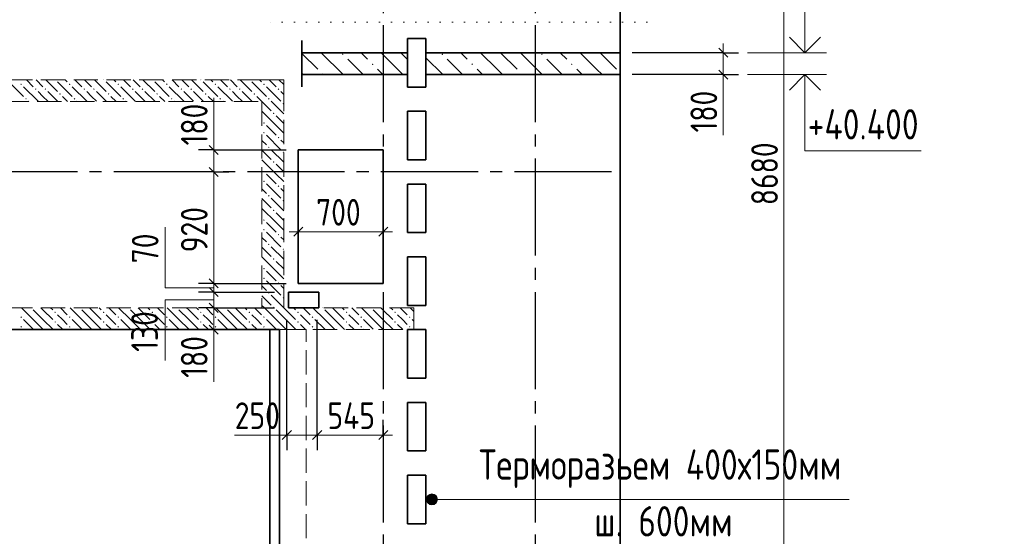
# Model space of a CAD drawing. Header units: millimetres. Extents: x 0 to 34506, y 0 to 42000.
# Tile 12 of 15: x 8056 to 16165, y 32986 to 37246. Entities that reach past the tile are written whole.
import ezdxf

# ---------------------------------------------------------------- set-up
doc = ezdxf.new("R2010")
doc.units = ezdxf.units.MM
for name, pattern in [('______2', [270, 200, -70]), ('______5', [1100, 800, -100, 100, -100]), ('______9', [100, 0, -100])]:
    doc.linetypes.add(name, pattern=pattern)
for name, color, linetype, lineweight in [('Standard', 7, 'Continuous', 25), ('Высотные отметки', 7, 'Continuous', 25), ('ЖБ Балка Вышележаща', 7, 'Continuous', 35), ('ЖБ Балка Нижележащая', 7, 'Continuous', 35), ('ЖБ Перекрытие верхний уровень', 7, 'Continuous', 35), ('ЖБ Стена верхний уровень', 7, 'Continuous', 35), ('Наложенное сечение', 7, 'Continuous', 25), ('Оси', 40, '______5', 18), ('Примечания', 7, 'Continuous', 25), ('Размерная выноска', 7, 'Continuous', 13), ('Узлы символ', 7, 'Continuous', 25)]:
    doc.layers.add(name, color=color, linetype=linetype, lineweight=lineweight)
doc.styles.add('GOST 2.304-81', font='txt')

msp = doc.modelspace()

# ---------------------------------------------------------------- hatches: boundary and pattern name
at = {"layer": 'ЖБ Стена верхний уровень', "linetype": 'Continuous', "lineweight": 18, "transparency": 33554687}
for points in [[(8350.8, 36750), (8347.5, 36746.6), (8344.1, 36750)], [(8750.8, 36750), (8747.5, 36746.6), (8744.1, 36750)], [(9150.8, 36750), (9147.5, 36746.6), (9144.1, 36750)], [(9550.8, 36750), (9547.5, 36746.6), (9544.1, 36750)], [(9950.8, 36750), (9947.5, 36746.6), (9944.1, 36750)], [(8061, 36713.1), (8067.5, 36719.6), (8074, 36713.1), (8067.5, 36706.6)], [(8181, 36673.1), (8187.5, 36679.6), (8194, 36673.1), (8187.5, 36666.6)], [(8261, 36673.1), (8267.5, 36679.6), (8274, 36673.1), (8267.5, 36666.6)], [(8461, 36713.1), (8467.5, 36719.6), (8474, 36713.1), (8467.5, 36706.6)], [(8581, 36673.1), (8587.5, 36679.6), (8594, 36673.1), (8587.5, 36666.6)], [(8661, 36673.1), (8667.5, 36679.6), (8674, 36673.1), (8667.5, 36666.6)], [(8861, 36713.1), (8867.5, 36719.6), (8874, 36713.1), (8867.5, 36706.6)], [(8981, 36673.1), (8987.5, 36679.6), (8994, 36673.1), (8987.5, 36666.6)], [(9061, 36673.1), (9067.5, 36679.6), (9074, 36673.1), (9067.5, 36666.6)], [(9261, 36713.1), (9267.5, 36719.6), (9274, 36713.1), (9267.5, 36706.6)], [(9381, 36673.1), (9387.5, 36679.6), (9394, 36673.1), (9387.5, 36666.6)], [(9461, 36673.1), (9467.5, 36679.6), (9474, 36673.1), (9467.5, 36666.6)], [(9661, 36713.1), (9667.5, 36719.6), (9674, 36713.1), (9667.5, 36706.6)], [(9781, 36673.1), (9787.5, 36679.6), (9794, 36673.1), (9787.5, 36666.6)], [(9861, 36673.1), (9867.5, 36679.6), (9874, 36673.1), (9867.5, 36666.6)], [(10061, 36713.1), (10067.5, 36719.6), (10074, 36713.1), (10067.5, 36706.6)], [(10181, 36673.1), (10187.5, 36679.6), (10194, 36673.1), (10187.5, 36666.6)], [(8101, 36593.1), (8107.5, 36599.6), (8114, 36593.1), (8107.5, 36586.6)], [(8381, 36633.1), (8387.5, 36639.6), (8394, 36633.1), (8387.5, 36626.6)], [(8501, 36593.1), (8507.5, 36599.6), (8514, 36593.1), (8507.5, 36586.6)], [(8781, 36633.1), (8787.5, 36639.6), (8794, 36633.1), (8787.5, 36626.6)], [(8901, 36593.1), (8907.5, 36599.6), (8914, 36593.1), (8907.5, 36586.6)], [(9181, 36633.1), (9187.5, 36639.6), (9194, 36633.1), (9187.5, 36626.6)], [(9301, 36593.1), (9307.5, 36599.6), (9314, 36593.1), (9307.5, 36586.6)], [(9581, 36633.1), (9587.5, 36639.6), (9594, 36633.1), (9587.5, 36626.6)], [(9701, 36593.1), (9707.5, 36599.6), (9714, 36593.1), (9707.5, 36586.6)], [(9981, 36633.1), (9987.5, 36639.6), (9994, 36633.1), (9987.5, 36626.6)], [(10101, 36593.1), (10107.5, 36599.6), (10114, 36593.1), (10107.5, 36586.6)], [(10221, 36553.1), (10227.5, 36559.6), (10230.5, 36556.6), (10230.5, 36549.7), (10227.5, 36546.6)], [(10141, 36473.1), (10147.5, 36479.6), (10154, 36473.1), (10147.5, 36466.6)], [(10061, 36393.1), (10067.5, 36399.6), (10074, 36393.1), (10067.5, 36386.6)], [(10061, 36313.1), (10067.5, 36319.6), (10074, 36313.1), (10067.5, 36306.6)], [(10181, 36273.1), (10187.5, 36279.6), (10194, 36273.1), (10187.5, 36266.6)], [(10101, 36193.1), (10107.5, 36199.6), (10114, 36193.1), (10107.5, 36186.6)], [(10221, 36153.1), (10227.5, 36159.6), (10230.5, 36156.6), (10230.5, 36149.7), (10227.5, 36146.6)], [(10141, 36073.1), (10147.5, 36079.6), (10154, 36073.1), (10147.5, 36066.6)], [(10061, 35993.1), (10067.5, 35999.6), (10074, 35993.1), (10067.5, 35986.6)], [(10061, 35913.1), (10067.5, 35919.6), (10074, 35913.1), (10067.5, 35906.6)], [(10181, 35873.1), (10187.5, 35879.6), (10194, 35873.1), (10187.5, 35866.6)], [(10101, 35793.1), (10107.5, 35799.6), (10114, 35793.1), (10107.5, 35786.6)], [(10221, 35753.1), (10227.5, 35759.6), (10230.5, 35756.6), (10230.5, 35749.7), (10227.5, 35746.6)], [(10141, 35673.1), (10147.5, 35679.6), (10154, 35673.1), (10147.5, 35666.6)], [(10061, 35593.1), (10067.5, 35599.6), (10074, 35593.1), (10067.5, 35586.6)], [(10061, 35513.1), (10067.5, 35519.6), (10074, 35513.1), (10067.5, 35506.6)], [(10181, 35473.1), (10187.5, 35479.6), (10194, 35473.1), (10187.5, 35466.6)], [(10101, 35393.1), (10107.5, 35399.6), (10114, 35393.1), (10107.5, 35386.6)], [(10221, 35353.1), (10227.5, 35359.6), (10230.5, 35356.6), (10230.5, 35349.7), (10227.5, 35346.6)], [(10141, 35273.1), (10147.5, 35279.6), (10154, 35273.1), (10147.5, 35266.6)], [(10061, 35193.1), (10067.5, 35199.6), (10074, 35193.1), (10067.5, 35186.6)], [(10061, 35113.1), (10067.5, 35119.6), (10074, 35113.1), (10067.5, 35106.6)], [(10181, 35073.1), (10187.5, 35079.6), (10194, 35073.1), (10187.5, 35066.6)], [(10101, 34993.1), (10107.5, 34999.6), (10114, 34993.1), (10107.5, 34986.6)], [(10221, 34953.1), (10227.5, 34959.6), (10230.5, 34956.6), (10230.5, 34949.7), (10227.5, 34946.6)], [(10141, 34873.1), (10147.5, 34879.6), (10154, 34873.1), (10150.8, 34870), (10144.1, 34870)], [(8061, 34793.1), (8067.5, 34799.6), (8074, 34793.1), (8067.5, 34786.6)], [(8150.8, 34870), (8147.5, 34866.6), (8144.1, 34870)], [(8341, 34833.1), (8347.5, 34839.6), (8354, 34833.1), (8347.5, 34826.6)], [(8461, 34793.1), (8467.5, 34799.6), (8474, 34793.1), (8467.5, 34786.6)], [(8550.8, 34870), (8547.5, 34866.6), (8544.1, 34870)], [(8741, 34833.1), (8747.5, 34839.6), (8754, 34833.1), (8747.5, 34826.6)], [(8861, 34793.1), (8867.5, 34799.6), (8874, 34793.1), (8867.5, 34786.6)], [(8950.8, 34870), (8947.5, 34866.6), (8944.1, 34870)], [(9141, 34833.1), (9147.5, 34839.6), (9154, 34833.1), (9147.5, 34826.6)], [(9261, 34793.1), (9267.5, 34799.6), (9274, 34793.1), (9267.5, 34786.6)], [(9350.8, 34870), (9347.5, 34866.6), (9344.1, 34870)], [(9541, 34833.1), (9547.5, 34839.6), (9554, 34833.1), (9547.5, 34826.6)], [(9661, 34793.1), (9667.5, 34799.6), (9674, 34793.1), (9667.5, 34786.6)], [(9750.8, 34870), (9747.5, 34866.6), (9744.1, 34870)], [(9941, 34833.1), (9947.5, 34839.6), (9954, 34833.1), (9947.5, 34826.6)], [(10061, 34793.1), (10067.5, 34799.6), (10074, 34793.1), (10067.5, 34786.6)], [(10150.8, 34870), (10147.5, 34866.6), (10144.1, 34870)], [(10341, 34833.1), (10347.5, 34839.6), (10354, 34833.1), (10347.5, 34826.6)], [(10461, 34793.1), (10467.5, 34799.6), (10474, 34793.1), (10467.5, 34786.6)], [(10550.8, 34870), (10547.5, 34866.6), (10544.1, 34870)], [(10741, 34833.1), (10747.5, 34839.6), (10754, 34833.1), (10747.5, 34826.6)], [(10861, 34793.1), (10867.5, 34799.6), (10874, 34793.1), (10867.5, 34786.6)], [(10950.8, 34870), (10947.5, 34866.6), (10944.1, 34870)], [(11141, 34833.1), (11147.5, 34839.6), (11154, 34833.1), (11147.5, 34826.6)], [(11261, 34793.1), (11267.5, 34799.6), (11274, 34793.1), (11267.5, 34786.6)], [(8061, 34713.1), (8067.5, 34719.6), (8074, 34713.1), (8067.5, 34706.6)], [(8341, 34753.1), (8347.5, 34759.6), (8354, 34753.1), (8347.5, 34746.6)], [(8461, 34713.1), (8467.5, 34719.6), (8474, 34713.1), (8467.5, 34706.6)], [(8741, 34753.1), (8747.5, 34759.6), (8754, 34753.1), (8747.5, 34746.6)], [(8861, 34713.1), (8867.5, 34719.6), (8874, 34713.1), (8867.5, 34706.6)], [(9141, 34753.1), (9147.5, 34759.6), (9154, 34753.1), (9147.5, 34746.6)], [(9261, 34713.1), (9267.5, 34719.6), (9274, 34713.1), (9267.5, 34706.6)], [(9541, 34753.1), (9547.5, 34759.6), (9554, 34753.1), (9547.5, 34746.6)], [(9661, 34713.1), (9667.5, 34719.6), (9674, 34713.1), (9667.5, 34706.6)], [(9941, 34753.1), (9947.5, 34759.6), (9954, 34753.1), (9947.5, 34746.6)], [(10061, 34713.1), (10067.5, 34719.6), (10074, 34713.1), (10067.5, 34706.6)], [(10341, 34753.1), (10347.5, 34759.6), (10354, 34753.1), (10347.5, 34746.6)], [(10461, 34713.1), (10467.5, 34719.6), (10474, 34713.1), (10467.5, 34706.6)], [(10741, 34753.1), (10747.5, 34759.6), (10754, 34753.1), (10747.5, 34746.6)], [(10861, 34713.1), (10867.5, 34719.6), (10874, 34713.1), (10867.5, 34706.6)], [(11141, 34753.1), (11147.5, 34759.6), (11154, 34753.1), (11147.5, 34746.6)], [(11261, 34713.1), (11267.5, 34719.6), (11274, 34713.1), (11267.5, 34706.6)]]:
    msp.add_hatch(color=7, dxfattribs=at).paths.add_polyline_path(points, flags=16)
at = {"layer": 'Наложенное сечение', "linetype": 'Continuous', "lineweight": 13, "transparency": 33554687}
for points in [[(10716.5, 36953.6), (10710, 36960.1), (10716.5, 36966.6), (10723, 36960.1)], [(11536.5, 36953.6), (11530, 36960.1), (11536.5, 36966.6), (11543, 36960.1)], [(12356.5, 36953.6), (12350, 36960.1), (12356.5, 36966.6), (12363, 36960.1)], [(10962.5, 36871.6), (10956, 36878.1), (10962.5, 36884.6), (10969, 36878.1)], [(11782.5, 36871.6), (11776, 36878.1), (11782.5, 36884.6), (11789, 36878.1)], [(12602.5, 36871.6), (12596, 36878.1), (12602.5, 36884.6), (12609, 36878.1)], [(10549.1, 36793), (10546, 36796.1), (10552.5, 36802.6), (10559, 36796.1), (10555.9, 36793)], [(12189.1, 36793), (12186, 36796.1), (12192.5, 36802.6), (12199, 36796.1), (12195.9, 36793)]]:
    msp.add_hatch(color=7, dxfattribs=at).paths.add_polyline_path(points, flags=16)
at = {"layer": 'Примечания', "linetype": 'Continuous', "lineweight": 13, "transparency": 33554687}
for points in [[(11450.5, 33245), (11450.5, 33335), (11428, 33328.7)], [(11473, 33251.3), (11473, 33328.7), (11450.5, 33335)], [(11473, 33251.3), (11450.5, 33335), (11450.5, 33245)], [(11411.8, 33267.5), (11411.8, 33312.5), (11405.5, 33290)], [(11428, 33251.3), (11428, 33328.7), (11411.8, 33312.5)], [(11428, 33251.3), (11411.8, 33312.5), (11411.8, 33267.5)], [(11450.5, 33245), (11428, 33328.7), (11428, 33251.3)], [(11489.2, 33267.5), (11489.2, 33312.5), (11473, 33328.7)], [(11489.2, 33267.5), (11473, 33328.7), (11473, 33251.3)], [(11489.2, 33312.5), (11489.2, 33267.5), (11495.5, 33290)]]:
    msp.add_hatch(color=7, dxfattribs=at).paths.add_polyline_path(points)

# ---------------------------------------------------------------- linework, layer by layer
at = {"layer": 'Standard', "color": 7, "linetype": 'Continuous', "lineweight": 25, "transparency": 33554687}
for p, q in [((13813, 37010.5), (13888, 36935.5)), ((13813, 36830.5), (13888, 36755.5)), ((9615.8, 36209.1), (9690.9, 36134.1)), ((9615.8, 36027.5), (9690.9, 35952.5)), ((10313, 35460.2), (10388, 35535.2)), ((11013, 35460.2), (11088, 35535.2)), ((9615.8, 35109.1), (9690.9, 35034.1)), ((9615.8, 35037.5), (9690.9, 34962.5)), ((9615.8, 34907.5), (9690.9, 34832.5)), ((9615.8, 34727.5), (9690.9, 34652.5)), ((10218, 33783.1), (10293, 33858.1)), ((10468, 33783.1), (10543, 33858.1)), ((11013, 33783.1), (11088, 33858.1))]:
    msp.add_line(p, q, dxfattribs=at)
at = {"layer": 'Standard', "color": 7, "linetype": 'Continuous', "lineweight": 13, "transparency": 33554687}
for p, q in [((13850.5, 36973), (13850.5, 37048)), ((13850.5, 36973), (13850.5, 36793)), ((13850.5, 36793), (13850.5, 36718)), ((9653.4, 36171.6), (9653.4, 36246.6)), ((9653.4, 35990), (9653.4, 35071.6)), ((10350.5, 35497.7), (10275.5, 35497.7)), ((10350.5, 35497.7), (11050.5, 35497.7)), ((11050.5, 35497.7), (11125.5, 35497.7)), ((9653.4, 35071.6), (9653.4, 35000)), ((9653.4, 35000), (9653.4, 34870)), ((9653.4, 34870), (9653.4, 34690)), ((9653.4, 34690), (9653.4, 34615)), ((10255.5, 33820.6), (10180.5, 33820.6)), ((10255.5, 33820.6), (10505.5, 33820.6)), ((10505.5, 33820.6), (11050.5, 33820.6)), ((11050.5, 33820.6), (11125.5, 33820.6))]:
    msp.add_line(p, q, dxfattribs=at)
at = {"layer": 'Standard', "color": 251, "linetype": 'Continuous', "lineweight": -3, "true_color": 0x656565, "transparency": 33554687}
for p, q in [((13850.5, 36973), (13100.5, 36973)), ((13850.5, 36973), (13725.5, 36973)), ((13850.5, 36973), (13975.5, 36973)), ((13850.5, 36793), (13100.5, 36793)), ((13850.5, 36793), (13725.5, 36793)), ((13850.5, 36793), (13975.5, 36793)), ((9653.4, 36171.6), (9528.4, 36171.6)), ((9653.4, 36171.6), (9778.3, 36171.6)), ((9653.4, 36171.6), (10250.5, 36171.6)), ((9653.4, 35990), (9528.4, 35990)), ((9653.4, 35990), (9778.3, 35990)), ((9653.4, 35990), (9653.4, 35990)), ((10350.5, 35497.7), (10350.5, 35622.7)), ((11050.5, 35497.7), (11050.5, 35622.7)), ((10350.5, 35497.7), (10350.5, 35372.7)), ((10350.5, 35497.7), (10350.5, 35161.6)), ((11050.5, 35497.7), (11050.5, 35372.7)), ((11050.5, 35497.7), (11050.5, 35161.6)), ((9653.4, 35071.6), (9528.4, 35071.6)), ((9653.4, 35071.6), (9778.3, 35071.6)), ((9653.4, 35071.6), (10250.5, 35071.6)), ((9653.4, 35000), (9528.4, 35000)), ((9653.4, 35000), (9778.3, 35000)), ((9653.4, 35000), (10155.5, 35000)), ((9653.4, 34870), (9528.4, 34870)), ((9653.4, 34870), (9778.3, 34870)), ((9653.4, 34870), (10155.5, 34870)), ((9653.4, 34690), (9528.4, 34690)), ((9653.4, 34690), (9778.3, 34690)), ((9653.4, 34690), (10095.5, 34690)), ((10255.5, 33820.6), (10255.5, 33945.6)), ((10505.5, 33820.6), (10505.5, 33945.6)), ((11050.5, 33820.6), (11050.5, 33945.6)), ((10255.5, 33820.6), (10255.5, 33695.6)), ((10505.5, 33820.6), (10505.5, 33695.6)), ((11050.5, 33820.6), (11050.5, 33695.6)), ((11050.5, 33820.6), (11050.5, 33820.6))]:
    msp.add_line(p, q, dxfattribs=at)
at = {"layer": 'Standard', "color": 7, "linetype": 'Continuous', "lineweight": 13, "transparency": 33554687}
for points in [[(14350.5, 31650), (14350.5, 35622.5), (14350.5, 35622.5), (14350.5, 40330)], [(9653.4, 36171.6), (9653.4, 36110.6), (9653.4, 36110.6), (9653.4, 35990)]]:
    msp.add_lwpolyline(points, dxfattribs=at)
at = {"layer": 'Standard', "color": 251, "linetype": 'Continuous', "lineweight": -3, "true_color": 0x656565, "transparency": 33554687}
for points in [[(10255.5, 33820.6), (10255.5, 33837.6), (10255.5, 33837.6), (10255.5, 34026.9), (10255.5, 34026.9), (10255.5, 34770)], [(10505.5, 33820.6), (10505.5, 33837.6), (10505.5, 33837.6), (10505.5, 34129.4), (10505.5, 34129.4), (10505.5, 34770)]]:
    msp.add_lwpolyline(points, dxfattribs=at)
at = {"layer": 'Высотные отметки', "color": 7, "linetype": 'Continuous', "lineweight": 13, "transparency": 33554687}
for p, q in [((14050.5, 36973), (14700.5, 36973)), ((14050.5, 36793), (14700.5, 36793))]:
    msp.add_line(p, q, dxfattribs=at)
for points in [[(14522.6, 36973), (14522.6, 37315.8), (15481.3, 37315.8)], [(14522.6, 36793), (14522.6, 36163.1), (15481.3, 36163.1)]]:
    msp.add_lwpolyline(points, dxfattribs=at)
at = {"layer": 'Высотные отметки', "color": 7, "linetype": 'Continuous', "lineweight": 35, "transparency": 33554687}
for points in [[(14650.5, 37100.9), (14522.6, 36973), (14394.7, 37100.9)], [(14650.5, 36665.1), (14522.6, 36793), (14394.7, 36665.1)]]:
    msp.add_lwpolyline(points, dxfattribs=at)
at = {"layer": 'ЖБ Балка Вышележаща', "color": 7, "linetype": 'Continuous', "lineweight": 35, "transparency": 33554687}
for p, q in [((10195.5, 34690), (10115.5, 34690)), ((10115.5, 34690), (10115.5, 32160))]:
    msp.add_line(p, q, dxfattribs=at)
at = {"layer": 'ЖБ Балка Нижележащая', "color": 251, "linetype": '______2', "lineweight": 18, "true_color": 0x656565, "transparency": 33554687}
for p, q in [((10415.5, 34690), (10195.5, 34690)), ((10415.5, 32160), (10415.5, 34690))]:
    msp.add_line(p, q, dxfattribs=at)
at = {"layer": 'ЖБ Перекрытие верхний уровень', "color": 7, "linetype": 'Continuous', "lineweight": 35, "transparency": 33554687}
for p, q in [((13000.5, 31650), (13000.5, 40330)), ((11250.5, 36690), (11250.5, 37090)), ((11250.5, 37090), (11400.5, 37090)), ((11400.5, 37090), (11400.5, 36690)), ((11400.5, 36690), (11250.5, 36690)), ((11250.5, 36490), (11400.5, 36490)), ((11250.5, 36090), (11250.5, 36490)), ((11400.5, 36490), (11400.5, 36090)), ((11050.5, 36171.6), (10350.5, 36171.6)), ((10350.5, 36171.6), (10350.5, 35071.6)), ((11050.5, 35071.6), (11050.5, 36171.6)), ((11400.5, 36090), (11250.5, 36090)), ((11250.5, 35490), (11250.5, 35890)), ((11250.5, 35890), (11400.5, 35890)), ((11400.5, 35890), (11400.5, 35490)), ((11400.5, 35490), (11250.5, 35490)), ((11250.5, 35290), (11400.5, 35290)), ((11250.5, 34890), (11250.5, 35290)), ((11400.5, 35290), (11400.5, 34890)), ((10350.5, 35071.6), (11050.5, 35071.6)), ((10520.5, 35000), (10270.5, 35000)), ((10270.5, 35000), (10270.5, 34870)), ((10520.5, 34870), (10520.5, 35000)), ((11400.5, 34890), (11250.5, 34890)), ((10270.5, 34870), (10520.5, 34870)), ((5470.5, 34690), (10195.5, 34690)), ((10195.5, 34690), (10195.5, 31980)), ((11250.5, 34290), (11250.5, 34690)), ((11250.5, 34690), (11400.5, 34690)), ((11400.5, 34690), (11400.5, 34290)), ((11400.5, 34290), (11250.5, 34290)), ((11250.5, 34090), (11400.5, 34090)), ((11250.5, 33690), (11250.5, 34090)), ((11400.5, 34090), (11400.5, 33690)), ((11400.5, 33690), (11250.5, 33690)), ((11250.5, 33090), (11250.5, 33490)), ((11250.5, 33490), (11400.5, 33490)), ((11400.5, 33490), (11400.5, 33090)), ((11400.5, 33090), (11250.5, 33090))]:
    msp.add_line(p, q, dxfattribs=at)
at = {"layer": 'ЖБ Стена верхний уровень', "color": 251, "linetype": '______2', "lineweight": 13, "true_color": 0x656565, "transparency": 33554687}
for p, q in [((10050.5, 36750), (5650.5, 36750)), ((10230.5, 36750), (10050.5, 36750)), ((10230.5, 36570), (10230.5, 36750)), ((7390.5, 36570), (10050.5, 36570)), ((10050.5, 36570), (10050.5, 34870)), ((10230.5, 34870), (10230.5, 36570)), ((10050.5, 34870), (7390.5, 34870)), ((11300.5, 34870), (10230.5, 34870)), ((11300.5, 34690), (11300.5, 34870)), ((6150.5, 34690), (11300.5, 34690))]:
    msp.add_line(p, q, dxfattribs=at)
at = {"layer": 'ЖБ Стена верхний уровень', "color": 9, "linetype": 'Continuous', "lineweight": 18, "true_color": 0xc7c7c7, "transparency": 33554687}
for p, q in [((8110.6, 36750), (8167.5, 36693.1)), ((8190.6, 36750), (8247.5, 36693.1)), ((8270.6, 36750), (8367.5, 36653.1)), ((8447.5, 36733.1), (8430.6, 36750)), ((8510.6, 36750), (8567.5, 36693.1)), ((8590.6, 36750), (8647.5, 36693.1)), ((8670.6, 36750), (8767.5, 36653.1)), ((8847.5, 36733.1), (8830.6, 36750)), ((8910.6, 36750), (8967.5, 36693.1)), ((8990.6, 36750), (9047.5, 36693.1)), ((9070.6, 36750), (9167.5, 36653.1)), ((9247.5, 36733.1), (9230.6, 36750)), ((9310.6, 36750), (9367.5, 36693.1)), ((9390.6, 36750), (9447.5, 36693.1)), ((9470.6, 36750), (9567.5, 36653.1)), ((9647.5, 36733.1), (9630.6, 36750)), ((9710.6, 36750), (9767.5, 36693.1)), ((9790.6, 36750), (9847.5, 36693.1)), ((9870.6, 36750), (9967.5, 36653.1)), ((10047.5, 36733.1), (10030.6, 36750)), ((10110.6, 36750), (10167.5, 36693.1)), ((10190.6, 36750), (10230.5, 36710.1)), ((7967.5, 36733.1), (8087.5, 36613.1)), ((8087.5, 36693.1), (8207.5, 36573.1)), ((8367.5, 36733.1), (8487.5, 36613.1)), ((8487.5, 36693.1), (8607.5, 36573.1)), ((8767.5, 36733.1), (8887.5, 36613.1)), ((8887.5, 36693.1), (9007.5, 36573.1)), ((9167.5, 36733.1), (9287.5, 36613.1)), ((9287.5, 36693.1), (9407.5, 36573.1)), ((9567.5, 36733.1), (9687.5, 36613.1)), ((9687.5, 36693.1), (9807.5, 36573.1)), ((9967.5, 36733.1), (10050.5, 36650.1)), ((10087.5, 36693.1), (10207.5, 36573.1)), ((8247.5, 36613.1), (8207.5, 36653.1)), ((8287.5, 36573.1), (8247.5, 36613.1)), ((8287.5, 36653.1), (8370.6, 36570)), ((8407.5, 36613.1), (8450.6, 36570)), ((8647.5, 36613.1), (8607.5, 36653.1)), ((8687.5, 36573.1), (8647.5, 36613.1)), ((8687.5, 36653.1), (8770.6, 36570)), ((8807.5, 36613.1), (8850.6, 36570)), ((9047.5, 36613.1), (9007.5, 36653.1)), ((9087.5, 36573.1), (9047.5, 36613.1)), ((9087.5, 36653.1), (9170.6, 36570)), ((9207.5, 36613.1), (9250.6, 36570)), ((9447.5, 36613.1), (9407.5, 36653.1)), ((9487.5, 36573.1), (9447.5, 36613.1)), ((9487.5, 36653.1), (9570.6, 36570)), ((9607.5, 36613.1), (9650.6, 36570)), ((9847.5, 36613.1), (9807.5, 36653.1)), ((9887.5, 36573.1), (9847.5, 36613.1)), ((9887.5, 36653.1), (9970.6, 36570)), ((10007.5, 36613.1), (10050.5, 36570.1)), ((10050.5, 36650.1), (10087.5, 36613.1)), ((10230.5, 36630.1), (10207.5, 36653.1)), ((8130.6, 36570), (8127.5, 36573.1)), ((8530.6, 36570), (8527.5, 36573.1)), ((8930.6, 36570), (8927.5, 36573.1)), ((9330.6, 36570), (9327.5, 36573.1)), ((9730.6, 36570), (9727.5, 36573.1)), ((10050.5, 36570.1), (10050.6, 36570)), ((10050.6, 36570), (10127.5, 36493.1)), ((10130.6, 36570), (10127.5, 36573.1)), ((10230.5, 36470.1), (10130.6, 36570)), ((10167.5, 36373.1), (10050.5, 36490.1)), ((10167.5, 36453.1), (10230.5, 36390.1)), ((10087.5, 36373.1), (10167.5, 36293.1)), ((10167.5, 36373.1), (10230.5, 36310.1)), ((10050.5, 36250.1), (10087.5, 36213.1)), ((10087.5, 36293.1), (10207.5, 36173.1)), ((10230.5, 36230.1), (10207.5, 36253.1)), ((10050.5, 36170.1), (10127.5, 36093.1)), ((10230.5, 36070.1), (10127.5, 36173.1)), ((10167.5, 35973.1), (10050.5, 36090.1)), ((10167.5, 36053.1), (10230.5, 35990.1)), ((10087.5, 35973.1), (10167.5, 35893.1)), ((10167.5, 35973.1), (10230.5, 35910.1)), ((10050.5, 35850.1), (10087.5, 35813.1)), ((10087.5, 35893.1), (10207.5, 35773.1)), ((10230.5, 35830.1), (10207.5, 35853.1)), ((10050.5, 35770.1), (10127.5, 35693.1)), ((10230.5, 35670.1), (10127.5, 35773.1)), ((10167.5, 35573.1), (10050.5, 35690.1)), ((10167.5, 35653.1), (10230.5, 35590.1)), ((10087.5, 35573.1), (10167.5, 35493.1)), ((10167.5, 35573.1), (10230.5, 35510.1)), ((10050.5, 35450.1), (10087.5, 35413.1)), ((10087.5, 35493.1), (10207.5, 35373.1)), ((10230.5, 35430.1), (10207.5, 35453.1)), ((10050.5, 35370.1), (10127.5, 35293.1)), ((10230.5, 35270.1), (10127.5, 35373.1)), ((10167.5, 35173.1), (10050.5, 35290.1)), ((10167.5, 35253.1), (10230.5, 35190.1)), ((10087.5, 35173.1), (10167.5, 35093.1)), ((10167.5, 35173.1), (10230.5, 35110.1)), ((10050.5, 35050.1), (10087.5, 35013.1)), ((10087.5, 35093.1), (10207.5, 34973.1)), ((10230.5, 35030.1), (10207.5, 35053.1)), ((10050.5, 34970.1), (10127.5, 34893.1)), ((10230.5, 34870.1), (10127.5, 34973.1)), ((10070.6, 34870), (10050.5, 34890.1)), ((8167.5, 34773.1), (8070.6, 34870)), ((8167.5, 34853.1), (8247.5, 34773.1)), ((8247.5, 34853.1), (8230.6, 34870)), ((8247.5, 34853.1), (8327.5, 34773.1)), ((8310.6, 34870), (8327.5, 34853.1)), ((8407.5, 34773.1), (8367.5, 34813.1)), ((8390.6, 34870), (8447.5, 34813.1)), ((8567.5, 34773.1), (8470.6, 34870)), ((8567.5, 34853.1), (8647.5, 34773.1)), ((8647.5, 34853.1), (8630.6, 34870)), ((8647.5, 34853.1), (8727.5, 34773.1)), ((8710.6, 34870), (8727.5, 34853.1)), ((8807.5, 34773.1), (8767.5, 34813.1)), ((8790.6, 34870), (8847.5, 34813.1)), ((8967.5, 34773.1), (8870.6, 34870)), ((8967.5, 34853.1), (9047.5, 34773.1)), ((9047.5, 34853.1), (9030.6, 34870)), ((9047.5, 34853.1), (9127.5, 34773.1)), ((9110.6, 34870), (9127.5, 34853.1)), ((9207.5, 34773.1), (9167.5, 34813.1)), ((9190.6, 34870), (9247.5, 34813.1)), ((9367.5, 34773.1), (9270.6, 34870)), ((9367.5, 34853.1), (9447.5, 34773.1)), ((9447.5, 34853.1), (9430.6, 34870)), ((9447.5, 34853.1), (9527.5, 34773.1)), ((9510.6, 34870), (9527.5, 34853.1)), ((9607.5, 34773.1), (9567.5, 34813.1)), ((9590.6, 34870), (9647.5, 34813.1)), ((9767.5, 34773.1), (9670.6, 34870)), ((9767.5, 34853.1), (9847.5, 34773.1)), ((9847.5, 34853.1), (9830.6, 34870)), ((9847.5, 34853.1), (9927.5, 34773.1)), ((9910.6, 34870), (9927.5, 34853.1)), ((10007.5, 34773.1), (9967.5, 34813.1)), ((9990.6, 34870), (10047.5, 34813.1)), ((10167.5, 34773.1), (10070.6, 34870)), ((10167.5, 34853.1), (10247.5, 34773.1)), ((10247.5, 34853.1), (10230.6, 34870)), ((10247.5, 34853.1), (10327.5, 34773.1)), ((10310.6, 34870), (10327.5, 34853.1)), ((10407.5, 34773.1), (10367.5, 34813.1)), ((10390.6, 34870), (10447.5, 34813.1)), ((10567.5, 34773.1), (10470.6, 34870)), ((10567.5, 34853.1), (10647.5, 34773.1)), ((10647.5, 34853.1), (10630.6, 34870)), ((10647.5, 34853.1), (10727.5, 34773.1)), ((10710.6, 34870), (10727.5, 34853.1)), ((10807.5, 34773.1), (10767.5, 34813.1)), ((10790.6, 34870), (10847.5, 34813.1)), ((10967.5, 34773.1), (10870.6, 34870)), ((10967.5, 34853.1), (11047.5, 34773.1)), ((11047.5, 34853.1), (11030.6, 34870)), ((11047.5, 34853.1), (11127.5, 34773.1)), ((11110.6, 34870), (11127.5, 34853.1)), ((11207.5, 34773.1), (11167.5, 34813.1)), ((11190.6, 34870), (11247.5, 34813.1)), ((11300.5, 34840.1), (11270.6, 34870)), ((8087.5, 34773.1), (8167.5, 34693.1)), ((8167.5, 34773.1), (8247.5, 34693.1)), ((8247.5, 34773.1), (8330.6, 34690)), ((8367.5, 34733.1), (8410.6, 34690)), ((8447.5, 34733.1), (8407.5, 34773.1)), ((8487.5, 34773.1), (8567.5, 34693.1)), ((8567.5, 34773.1), (8647.5, 34693.1)), ((8647.5, 34773.1), (8730.6, 34690)), ((8767.5, 34733.1), (8810.6, 34690)), ((8847.5, 34733.1), (8807.5, 34773.1)), ((8887.5, 34773.1), (8967.5, 34693.1)), ((8967.5, 34773.1), (9047.5, 34693.1)), ((9047.5, 34773.1), (9130.6, 34690)), ((9167.5, 34733.1), (9210.6, 34690)), ((9247.5, 34733.1), (9207.5, 34773.1)), ((9287.5, 34773.1), (9367.5, 34693.1)), ((9367.5, 34773.1), (9447.5, 34693.1)), ((9447.5, 34773.1), (9530.6, 34690)), ((9567.5, 34733.1), (9610.6, 34690)), ((9647.5, 34733.1), (9607.5, 34773.1)), ((9687.5, 34773.1), (9767.5, 34693.1)), ((9767.5, 34773.1), (9847.5, 34693.1)), ((9847.5, 34773.1), (9930.6, 34690)), ((9967.5, 34733.1), (10010.6, 34690)), ((10047.5, 34733.1), (10007.5, 34773.1)), ((10087.5, 34773.1), (10167.5, 34693.1)), ((10167.5, 34773.1), (10247.5, 34693.1)), ((10247.5, 34773.1), (10330.6, 34690)), ((10367.5, 34733.1), (10410.6, 34690)), ((10447.5, 34733.1), (10407.5, 34773.1)), ((10487.5, 34773.1), (10567.5, 34693.1)), ((10567.5, 34773.1), (10647.5, 34693.1)), ((10647.5, 34773.1), (10730.6, 34690)), ((10767.5, 34733.1), (10810.6, 34690)), ((10847.5, 34733.1), (10807.5, 34773.1)), ((10887.5, 34773.1), (10967.5, 34693.1)), ((10967.5, 34773.1), (11047.5, 34693.1)), ((11047.5, 34773.1), (11130.6, 34690)), ((11167.5, 34733.1), (11210.6, 34690)), ((11247.5, 34733.1), (11207.5, 34773.1)), ((11287.5, 34773.1), (11300.5, 34760.1)), ((8087.5, 34693.1), (8090.6, 34690)), ((8487.5, 34693.1), (8490.6, 34690)), ((8887.5, 34693.1), (8890.6, 34690)), ((9287.5, 34693.1), (9290.6, 34690)), ((9687.5, 34693.1), (9690.6, 34690)), ((10087.5, 34693.1), (10090.6, 34690)), ((10487.5, 34693.1), (10490.6, 34690)), ((10887.5, 34693.1), (10890.6, 34690)), ((11287.5, 34693.1), (11290.6, 34690))]:
    msp.add_line(p, q, dxfattribs=at)
at = {"layer": 'Наложенное сечение', "color": 7, "linetype": 'Continuous', "lineweight": 35, "transparency": 33554687}
msp.add_line((10380.5, 37073), (10380.5, 36693), dxfattribs=at)
at = {"layer": 'Наложенное сечение', "color": 7, "linetype": 'Continuous', "lineweight": 13, "transparency": 33554687}
for p, q in [((10380.5, 36968.1), (10511.5, 36837.1)), ((10539.6, 36973), (10719.6, 36793)), ((10883.6, 36793), (10757.5, 36919.1)), ((10867.6, 36973), (10921.5, 36919.1)), ((11167.5, 36837.1), (11031.6, 36973)), ((11195.6, 36973), (11250.5, 36918.1)), ((11400.5, 36932.1), (11539.6, 36793)), ((11703.6, 36793), (11577.5, 36919.1)), ((11687.6, 36973), (11741.5, 36919.1)), ((11987.5, 36837.1), (11851.6, 36973)), ((12015.6, 36973), (12151.5, 36837.1)), ((12179.6, 36973), (12359.6, 36793)), ((12523.6, 36793), (12397.5, 36919.1)), ((12507.6, 36973), (12561.5, 36919.1)), ((12807.5, 36837.1), (12671.6, 36973)), ((12835.6, 36973), (12971.5, 36837.1)), ((12999.6, 36973), (13000.5, 36972.1)), ((11003.5, 36837.1), (11047.6, 36793)), ((11167.5, 36837.1), (11211.6, 36793)), ((11823.5, 36837.1), (11867.6, 36793)), ((11987.5, 36837.1), (12031.6, 36793)), ((12643.5, 36837.1), (12687.6, 36793)), ((12807.5, 36837.1), (12851.6, 36793)), ((10380.5, 36804.1), (10391.6, 36793))]:
    msp.add_line(p, q, dxfattribs=at)
at = {"layer": 'Наложенное сечение', "color": 7, "linetype": 'Continuous', "lineweight": 35, "transparency": 33554687}
for points in [[(10380.5, 36973), (11250.5, 36973), (11250.5, 36793), (10380.5, 36793)], [(11400.5, 36973), (13000.5, 36973), (13000.5, 36793), (11400.5, 36793), (11400.5, 36973)]]:
    msp.add_lwpolyline(points, dxfattribs=at)
at = {"layer": 'Оси', "color": 8, "linetype": '______5', "lineweight": -3, "transparency": 33554687}
for p, q in [((11050.5, 40500), (11050.5, 7060)), ((12300.5, 40500), (12300.5, 7060)), ((12930.5, 35990), (3600, 35990))]:
    msp.add_line(p, q, dxfattribs=at)
at = {"layer": 'Примечания', "color": 7, "linetype": 'Continuous', "lineweight": 13, "transparency": 33554687}
for p, q in [((11450.5, 33335), (11450.5, 33335)), ((11405.5, 33290), (11405.5, 33290)), ((14888.3, 33290), (11450.5, 33290)), ((11495.5, 33290), (11495.5, 33290)), ((11450.5, 33245), (11450.5, 33245))]:
    msp.add_line(p, q, dxfattribs=at)
msp.add_circle((11450.5, 33290), 45, dxfattribs=at)
at = {"layer": 'Размерная выноска', "color": 7, "linetype": 'Continuous', "lineweight": 13, "transparency": 33554687}
for p, q in [((13850.5, 36793), (13850.5, 36293)), ((9653.4, 36171.6), (9653.4, 36601.6)), ((9653.4, 34690), (9653.4, 34260)), ((10255.5, 33820.6), (9825.5, 33820.6))]:
    msp.add_line(p, q, dxfattribs=at)
for points in [[(9653.4, 35035.8), (9253.4, 35035.8), (9253.4, 35535.8)], [(9653.4, 34935), (9253.4, 34935), (9253.4, 34435)]]:
    msp.add_lwpolyline(points, dxfattribs=at)
at = {"layer": 'Узлы символ', "color": 7, "linetype": '______9', "lineweight": 13, "transparency": 33554687}
msp.add_line((13221, 37224.8), (10076.2, 37224.8), dxfattribs=at)

# ---------------------------------------------------------------- texts
at = {"layer": 'Standard', "color": 7, "linetype": 'Continuous', "lineweight": 25, "transparency": 33554687, "char_height": 220, "attachment_point": 7, "rotation": 90, "style": 'GOST 2.304-81'}
for s, insert, width in [('180', (13800.5, 36315.8), 485.079), ('180', (9603.3, 36209.1), 485.085), ('8680', (14300.5, 35716.3), 672.616), ('920', (9603.3, 35327.5), 531.973), ('70', (9199.3, 35237), 391.311), ('130', (9194.3, 34507), 469.503), ('180', (9603.3, 34292.8), 485.079)]:
    msp.add_mtext(s, dxfattribs=dict(at, insert=insert, width=width))
at = {"layer": 'Standard', "color": 7, "linetype": 'Continuous', "lineweight": 25, "transparency": 33554687, "char_height": 220, "attachment_point": 7, "style": 'GOST 2.304-81'}
for s, insert, width in [('700', (10497.2, 35547.7), 531.96), ('250', (9827, 33870.6), 516.39), ('545', (10590.4, 33870.7), 500.826)]:
    msp.add_mtext(s, dxfattribs=dict(at, insert=insert, width=width))
at = {"layer": 'Высотные отметки', "color": 7, "linetype": 'Continuous', "lineweight": 25, "transparency": 33554687, "insert": (14545.9, 36257.8), "char_height": 250, "width": 1101.709, "attachment_point": 7, "style": 'GOST 2.304-81'}
msp.add_mtext('+40.400', dxfattribs=at)
at = {"layer": 'Примечания', "color": 7, "linetype": 'Continuous', "lineweight": 25, "transparency": 33554687, "char_height": 250, "attachment_point": 7, "style": 'GOST 2.304-81'}
for s, insert, width in [('Терморазьем\\~400х150мм', (11838.3, 33385), 3189.081), ('ш.\\~600мм', (12788.3, 32985), 1279.425)]:
    msp.add_mtext(s, dxfattribs=dict(at, insert=insert, width=width))

doc.saveas('drawing.dxf')
